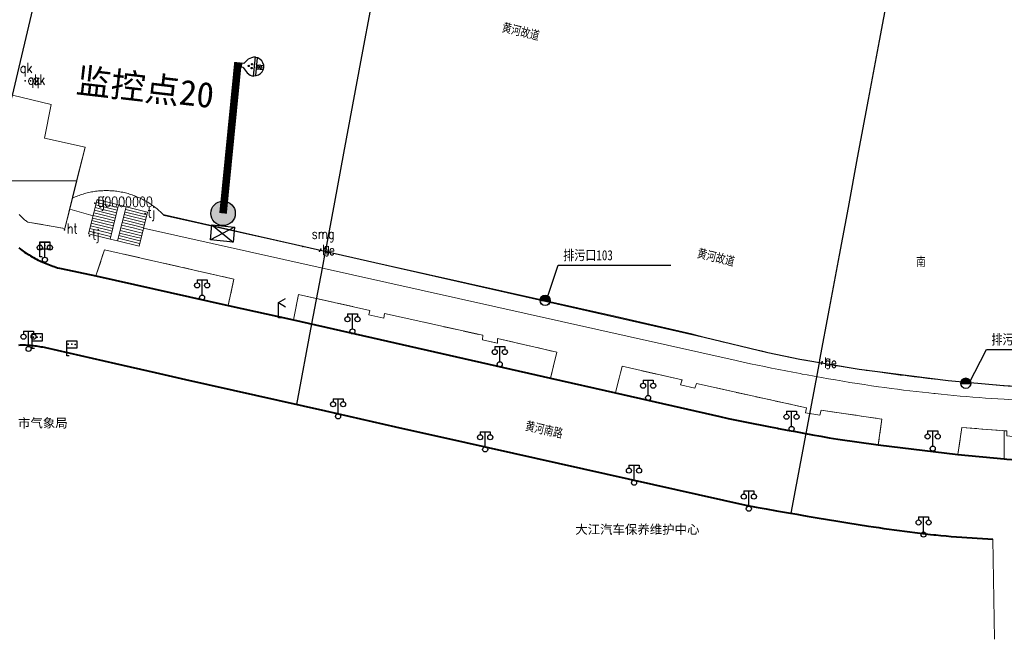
# Model space of a CAD drawing. Extents: x 39527407 to 39530665, y 3786466 to 3790957.
# Tile 64 of 113: x 39527632 to 39527826, y 3790166 to 3790289. Entities that reach past the tile are written whole.
import ezdxf
from ezdxf.enums import TextEntityAlignment as Align

# ---------------------------------------------------------------- set-up
doc = ezdxf.new("R2010")
doc.units = 0
doc.header["$PDSIZE"] = 0.2
doc.linetypes.add('X0', pattern=[4, 3, -1])
doc.layers.get('0').update_dxf_attribs({"linetype": 'CONTINUOUS'})
for name, color, linetype in [('04-安保监控', 4, 'CONTINUOUS'), ('DLSS', 4, 'CONTINUOUS'), ('DMTZ', 3, 'CONTINUOUS'), ('JCDL_JMDD_F', 231, 'CONTINUOUS'), ('JCDL_JTD_F', 100, 'CONTINUOUS'), ('JCDL_SXX_F', 5, 'CONTINUOUS'), ('JCDL_ZBM', 3, 'CONTINUOUS'), ('JMD', 6, 'CONTINUOUS'), ('SXSS', 5, 'CONTINUOUS'), ('zdh', 7, 'CONTINUOUS'), ('排水孔', 4, 'CONTINUOUS'), ('断面线', 2, 'CONTINUOUS'), ('水面监控', 7, 'CONTINUOUS')]:
    doc.layers.add(name, color=color, linetype=linetype)
for name, color, linetype, lineweight in [('JCDL_JMDX', 1, 'CONTINUOUS', 0), ('JCDL_SXX', 5, 'CONTINUOUS', 0), ('JCDL_ZBX_F', 7, 'CONTINUOUS', 0), ('QT_SYT_ZJ', 7, 'CONTINUOUS', 0), ('TEXT1_ZJ', 7, 'CONTINUOUS', 0), ('TEXTL_ZJ', 7, 'CONTINUOUS', 0)]:
    doc.layers.add(name, color=color, linetype=linetype, lineweight=lineweight)
doc.styles.add('HT', font='simhei.ttf')
doc.styles.add('HZ', font='rs', dxfattribs={"width": 0.8, "bigfont": 'hztxt'})
doc.linetypes.add('10422', pattern='A,2,[150,AAA.SHX,S=1,R=0,X=0,Y=1],2,[177,AAA.SHX,S=1,R=0,X=0,Y=0.8],1e-09', length=4)
doc.linetypes.add('X39', pattern='A,2,[150,symbolx.shx,S=1,R=0,X=0,Y=1],2,[151,symbolx.shx,S=1,R=0,X=0,Y=3],1e-11', length=4)
doc.linetypes.add('X65', pattern='A,1,[158,symbolx.shx,S=1,R=0,X=0,Y=0],2,[151,symbolx.shx,S=1,R=0,X=0,Y=3],2,[145,symbolx.shx,S=1,R=0,X=0,Y=0],0,[158,symbolx.shx,S=1,R=0,X=0,Y=0],2,[151,symbolx.shx,S=1,R=0,X=0,Y=3],2,[158,symbolx.shx,S=1,R=0,X=0,Y=0],0.5,-0.5,[146,symbolx.shx,S=1,R=0,X=0,Y=0],-0.5,0.5,[151,symbolx.shx,S=1,R=0,X=0,Y=3],1', length=12)

# ---------------------------------------------------------------- blocks, each defined once
blk = doc.blocks.new('4563000')
at = {"color": 0}
for p, q in [((0, 0), (0, 3)), ((1, 0), (0, 0))]:
    blk.add_line(p, q, dxfattribs=at)
at = {"color": 0, "linetype": 'Continuous', "flags": 128}
for points in [[(0, 3), (1.39, 3.8)], [(0, 3), (1.39, 2.2)]]:
    blk.add_lwpolyline(points, dxfattribs=at)
blk = doc.blocks.new('3521000')
at = {"color": 0}
for p, q in [((-1, 3.5), (1, 3.5)), ((0, 0.5), (0, 3.5))]:
    blk.add_line(p, q, dxfattribs=at)
at = {"color": 0, "linetype": 'Continuous', "flags": 128}
for points in [[(-1, 3.5), (-1, 2.9)], [(1, 3.5), (1, 2.9)]]:
    blk.add_lwpolyline(points, dxfattribs=at)
at = {"color": 0}
for centre in [(-1, 2.4), (1, 2.4), (0, 0)]:
    blk.add_circle(centre, 0.5, dxfattribs=at)
blk = doc.blocks.new('3812000')
at = {"color": 0, "linetype": 'Continuous'}
for p, q in [((0, 3), (2, 3)), ((0, 0), (0, 3)), ((2, 3), (2, 1.5)), ((2, 1.5), (0, 1.5)), ((0.5, 0), (0, 0))]:
    blk.add_line(p, q, dxfattribs=at)
for p in [(0.31, 2.28), (1.01, 2.28), (1.67, 2.27)]:
    blk.add_point(p, dxfattribs=at)
blk = doc.blocks.new('A$C645879D4')
at = {"layer": '04-安保监控'}
h = blk.add_hatch(color=256, dxfattribs=at)
edge = h.paths.add_edge_path()
edge.add_arc((404, 404), 404, 0, 360)
blk.add_circle((404, 404), 404, dxfattribs=at)
blk = doc.blocks.new('A$C2CD672AE')
at = {"layer": '04-安保监控', "color": 6}
for p, q in [((3.16, 8.38), (1.14, 6.57)), ((3.16, 8.38), (3.16, 9.15)), ((3.16, 9.15), (4.84, 9.15)), ((4.84, 8.38), (4.84, 9.15)), ((4.84, 8.38), (6.85, 6.57)), ((0.1, 4.53), (0, 3.79)), ((0.34, 5.24), (0.1, 4.53)), ((1.14, 6.57), (0.34, 5.24)), ((6.85, 6.57), (7.66, 5.24)), ((7.66, 5.24), (7.9, 4.53)), ((7.9, 4.53), (8, 3.79)), ((0, 3.79), (8, 3.79)), ((0.31, 2.95), (7.69, 2.95)), ((3.16, 2.95), (3.16, 0.09)), ((4.84, 2.95), (4.84, 0.09))]:
    blk.add_line(p, q, dxfattribs=at)
for centre, major_axis, start_param, end_param in [((3.26, 4.93), (0.188, 0.188), 6.28318530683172, 12.5663706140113), ((4.02, 6.27), (0.188, 0.188), 3.141593, 9.424778), ((4.85, 4.94), (0.188, 0.188), 3.141593, 9.424778), ((4, 3.79), (2.68, 2.68), 2.356194, 5.497787), ((4, 1.71), (0.595, 0.595), 5.497787, 11.780972), ((4, 1.71), (0.161, 0.161), 5.497787, 11.780972)]:
    blk.add_ellipse(centre, major_axis=major_axis, ratio=1, start_param=start_param, end_param=end_param, dxfattribs=at)
for points in [[(3.03, 5.07), (3.49, 5.07), (2.99, 4.93), (3.52, 4.93)], [(3.03, 4.8), (3.49, 4.8), (2.99, 4.93), (3.52, 4.93)], [(3.12, 5.16), (3.39, 5.16), (3.03, 5.07), (3.49, 5.07)], [(3.12, 4.7), (3.39, 4.7), (3.03, 4.8), (3.49, 4.8)], [(3.26, 5.2), (3.26, 5.2), (3.12, 5.16), (3.39, 5.16)], [(3.26, 4.67), (3.26, 4.67), (3.12, 4.7), (3.39, 4.7)], [(3.79, 6.4), (4.25, 6.4), (3.76, 6.27), (4.29, 6.27)], [(3.79, 6.13), (4.25, 6.14), (3.76, 6.27), (4.29, 6.27)], [(3.89, 6.5), (4.16, 6.5), (3.79, 6.4), (4.25, 6.4)], [(3.89, 6.04), (4.16, 6.04), (3.79, 6.13), (4.25, 6.14)], [(4.02, 6.53), (4.02, 6.53), (3.89, 6.5), (4.16, 6.5)], [(4.02, 6), (4.02, 6), (3.89, 6.04), (4.16, 6.04)], [(4.62, 5.07), (5.08, 5.07), (4.59, 4.94), (5.12, 4.94)], [(4.62, 4.8), (5.09, 4.81), (4.59, 4.94), (5.12, 4.94)], [(4.72, 5.17), (4.99, 5.17), (4.62, 5.07), (5.08, 5.07)], [(4.72, 4.71), (4.99, 4.71), (4.62, 4.8), (5.09, 4.81)], [(4.85, 5.2), (4.85, 5.2), (4.72, 5.17), (4.99, 5.17)], [(4.86, 4.67), (4.86, 4.67), (4.72, 4.71), (4.99, 4.71)]]:
    blk.add_solid(points, dxfattribs=at)
blk = doc.blocks.new('A$C30C14BCC')
at = {"layer": '04-安保监控', "color": 2}
for p, q in [((0, 600), (400, 0)), ((0, 0), (400, 600))]:
    blk.add_line(p, q, dxfattribs=at)
at = {"layer": '04-安保监控', "color": 2, "ltscale": 12}
blk.add_lwpolyline([(0, 600), (400, 600), (400, 0), (0, 0)], close=True, dxfattribs=at)

msp = doc.modelspace()

# ---------------------------------------------------------------- hatches: boundary and pattern name
at = {"layer": '排水孔', "linetype": 'Continuous'}
h = msp.add_hatch(color=256, dxfattribs=at)
edge = h.paths.add_edge_path()
edge.add_arc((39527735.46694, 3790233.34001), 1, 0, 180)
edge.add_line((39527734.46694, 3790233.34001), (39527735.46694, 3790233.34001))
edge.add_line((39527735.46694, 3790233.34001), (39527736.46694, 3790233.34001))
h = msp.add_hatch(color=256, dxfattribs=at)
edge = h.paths.add_edge_path()
edge.add_arc((39527818.61368, 3790216.97121), 1, 0, 180)
edge.add_line((39527817.61368, 3790216.97121), (39527818.61368, 3790216.97121))
edge.add_line((39527818.61368, 3790216.97121), (39527819.61368, 3790216.97121))

# ---------------------------------------------------------------- linework, layer by layer
at = {"elevation": -2.04, "flags": 128}
for points in [[(39527736.46694, 3790233.34001, 1), (39527734.46694, 3790233.34001), (39527735.46694, 3790233.34001)], [(39527736.49136, 3790233.35793, 1), (39527734.49136, 3790233.35793), (39527735.49136, 3790233.35793)], [(39527819.61368, 3790216.97121, 1), (39527817.61368, 3790216.97121), (39527818.61368, 3790216.97121)]]:
    msp.add_lwpolyline(points, format="xyb", close=True, dxfattribs=at)
at = {"layer": 'DLSS', "linetype": 'Continuous'}
msp.add_line((39527642.19596, 3790325.80678, -38.58), (39527630.13696, 3790273.83178, -38.58), dxfattribs=at)
at = {"layer": 'DLSS', "linetype": 'Continuous', "lineweight": 40}
for p, q in [((39527631.44677, 3790224.54659, -38.58), (39527631.75996, 3790224.5545, -38.58)), ((39527631.75996, 3790224.5545, -38.58), (39527632.07323, 3790224.55756, -38.58)), ((39527632.07323, 3790224.55756, -38.58), (39527632.38651, 3790224.55576, -38.58)), ((39527632.38651, 3790224.55576, -38.58), (39527632.69973, 3790224.54912, -38.58)), ((39527632.69973, 3790224.54912, -38.58), (39527633.01281, 3790224.53764, -38.58)), ((39527633.01281, 3790224.53764, -38.58), (39527633.32567, 3790224.5213, -38.58)), ((39527633.32567, 3790224.5213, -38.58), (39527633.63824, 3790224.50013, -38.58)), ((39527633.63824, 3790224.50013, -38.58), (39527633.95044, 3790224.47412, -38.58)), ((39527633.95044, 3790224.47412, -38.58), (39527634.26221, 3790224.44328, -38.58)), ((39527634.26221, 3790224.44328, -38.58), (39527634.57346, 3790224.40761, -38.58)), ((39527634.57346, 3790224.40761, -38.58), (39527634.88412, 3790224.36714, -38.58)), ((39527634.88412, 3790224.36714, -38.58), (39527635.19412, 3790224.32186, -38.58)), ((39527635.19412, 3790224.32186, -38.58), (39527635.50338, 3790224.27178, -38.58)), ((39527635.50338, 3790224.27178, -38.58), (39527635.81183, 3790224.21693, -38.58)), ((39527635.81183, 3790224.21693, -38.58), (39527636.11939, 3790224.1573, -38.58)), ((39527636.11939, 3790224.1573, -38.58), (39527636.42599, 3790224.09292, -38.58)), ((39527636.42599, 3790224.09292, -38.58), (39527636.73147, 3790224.02341, -38.58)), ((39527636.73147, 3790224.02341, -38.58), (39527650.5668, 3790220.88787, -38.58)), ((39527650.5668, 3790220.88787, -38.58), (39527658.40146, 3790219.11541, -38.58)), ((39527658.40146, 3790219.11541, -38.58), (39527664.4034, 3790217.75796, -38.58)), ((39527664.4034, 3790217.75796, -38.58), (39527678.24118, 3790214.63325, -38.58)), ((39527678.24118, 3790214.63325, -38.58), (39527692.08013, 3790211.51374, -38.58)), ((39527692.08013, 3790211.51374, -38.58), (39527705.92025, 3790208.39944, -38.58)), ((39527705.92025, 3790208.39944, -38.58), (39527719.76154, 3790205.29034, -38.58)), ((39527719.76154, 3790205.29034, -38.58), (39527733.60401, 3790202.18644, -38.58)), ((39527733.60401, 3790202.18644, -38.58), (39527747.44763, 3790199.08775, -38.58)), ((39527747.44763, 3790199.08775, -38.58), (39527761.29242, 3790195.99426, -38.58)), ((39527761.29242, 3790195.99426, -38.58), (39527775.13847, 3790192.90641, -38.58)), ((39527775.13847, 3790192.90641, -38.58), (39527777.15462, 3790192.5365, -38.58)), ((39527777.15462, 3790192.5365, -38.58), (39527779.17169, 3790192.17161, -38.58)), ((39527779.17169, 3790192.17161, -38.58), (39527781.18958, 3790191.81135, -38.58)), ((39527781.18958, 3790191.81135, -38.58), (39527783.20831, 3790191.45574, -38.58)), ((39527783.20831, 3790191.45574, -38.58), (39527785.22784, 3790191.10476, -38.58)), ((39527785.22784, 3790191.10476, -38.58), (39527786.22046, 3790190.93441, -38.58)), ((39527786.22046, 3790190.93441, -38.58), (39527787.24817, 3790190.75843, -38.58)), ((39527787.24817, 3790190.75843, -38.58), (39527789.26929, 3790190.41674, -38.58)), ((39527789.26929, 3790190.41674, -38.58), (39527791.2912, 3790190.0797, -38.58)), ((39527791.2912, 3790190.0797, -38.58), (39527793.31387, 3790189.74731, -38.58)), ((39527793.31387, 3790189.74731, -38.58), (39527795.3373, 3790189.41956, -38.58)), ((39527795.3373, 3790189.41956, -38.58), (39527797.36148, 3790189.09647, -38.58)), ((39527797.36148, 3790189.09647, -38.58), (39527799.38646, 3790188.77842, -38.58)), ((39527799.38646, 3790188.77842, -38.58), (39527800.40462, 3790188.61423, -38.58)), ((39527800.40462, 3790188.61423, -38.58), (39527801.42361, 3790188.45524, -38.58)), ((39527801.42361, 3790188.45524, -38.58), (39527802.44333, 3790188.30103, -38.58)), ((39527802.44333, 3790188.30103, -38.58), (39527803.46377, 3790188.15161, -38.58)), ((39527803.46377, 3790188.15161, -38.58), (39527804.48489, 3790188.00699, -38.58)), ((39527804.48489, 3790188.00699, -38.58), (39527805.50668, 3790187.86717, -38.58)), ((39527805.50668, 3790187.86717, -38.58), (39527806.52912, 3790187.73215, -38.58)), ((39527806.52912, 3790187.73215, -38.58), (39527807.55218, 3790187.60193, -38.58)), ((39527807.55218, 3790187.60193, -38.58), (39527808.57585, 3790187.47653, -38.58)), ((39527808.57585, 3790187.47653, -38.58), (39527809.60009, 3790187.35593, -38.58)), ((39527809.60009, 3790187.35593, -38.58), (39527810.62488, 3790187.24015, -38.58)), ((39527810.62488, 3790187.24015, -38.58), (39527811.65021, 3790187.12918, -38.58)), ((39527811.65021, 3790187.12918, -38.58), (39527812.31346, 3790187.0604, -38.58)), ((39527812.31346, 3790187.0604, -38.58), (39527812.67605, 3790187.02303, -38.58)), ((39527812.67605, 3790187.02303, -38.58), (39527813.70238, 3790186.9217, -38.58)), ((39527813.70238, 3790186.9217, -38.58), (39527814.72917, 3790186.8252, -38.58)), ((39527814.72917, 3790186.8252, -38.58), (39527815.7564, 3790186.73352, -38.58)), ((39527815.7564, 3790186.73352, -38.58), (39527816.78405, 3790186.64667, -38.58)), ((39527816.78405, 3790186.64667, -38.58), (39527817.8121, 3790186.56464, -38.58)), ((39527817.8121, 3790186.56464, -38.58), (39527818.84052, 3790186.48745, -38.58)), ((39527818.84052, 3790186.48745, -38.58), (39527819.8693, 3790186.41509, -38.58)), ((39527819.8693, 3790186.41509, -38.58), (39527820.8984, 3790186.34756, -38.58)), ((39527820.8984, 3790186.34756, -38.58), (39527821.92781, 3790186.28487, -38.58)), ((39527821.92781, 3790186.28487, -38.58), (39527822.9575, 3790186.22702, -38.58)), ((39527822.9575, 3790186.22702, -38.58), (39527823.98747, 3790186.1744, -38.58))]:
    msp.add_line(p, q, dxfattribs=at)
at = {"layer": 'DLSS', "linetype": 'Continuous', "lineweight": 40, "elevation": -38.58}
for points in [[(39527631.45535, 3790243.72741), (39527631.73039, 3790243.51836), (39527632.00851, 3790243.31343), (39527632.28965, 3790243.11267), (39527632.57375, 3790242.91611), (39527632.86074, 3790242.72381), (39527633.15057, 3790242.5358), (39527633.21646, 3790242.49441), (39527633.44316, 3790242.35213), (39527633.73846, 3790242.17284), (39527634.0364, 3790241.99797), (39527634.3369, 3790241.82755), (39527634.63991, 3790241.66163), (39527634.94536, 3790241.50023), (39527635.25318, 3790241.34341), (39527635.5633, 3790241.19119), (39527635.87565, 3790241.0436), (39527636.19017, 3790240.90068), (39527636.50678, 3790240.76246), (39527636.82541, 3790240.62897), (39527637.14599, 3790240.50024), (39527637.46846, 3790240.3763), (39527637.79274, 3790240.25718), (39527638.11876, 3790240.1429), (39527638.44644, 3790240.03349), (39527638.77571, 3790239.92897), (39527639.10651, 3790239.82936), (39527639.43875, 3790239.73469), (39527639.77247, 3790239.6454), (39527646.67246, 3790238.2304), (39527672.82447, 3790232.32541), (39527685.73746, 3790229.52641), (39527736.50847, 3790217.99341), (39527749.38446, 3790215.1294), (39527769.97146, 3790210.40442), (39527771.63257, 3790210.05515), (39527773.29469, 3790209.71073), (39527774.95772, 3790209.37078), (39527776.62167, 3790209.03529), (39527778.28651, 3790208.70429), (39527779.95223, 3790208.37776), (39527781.37247, 3790208.10342), (39527781.61883, 3790208.05572), (39527783.28628, 3790207.73815), (39527784.95459, 3790207.42507), (39527786.62373, 3790207.11648), (39527788.29369, 3790206.81238), (39527789.96447, 3790206.51277), (39527791.63605, 3790206.21765), (39527793.30847, 3790205.9274), (39527801.31346, 3790204.82142), (39527817.07147, 3790202.93441), (39527826.23647, 3790202.0584)], [(39527826.23647, 3790202.0584), (39527826.75947, 3790202.00841), (39527866.86646, 3790199.2024), (39527878.43146, 3790198.2564), (39527938.00847, 3790195.06641), (39527949.40647, 3790194.25741), (39528001.39246, 3790191.13541), (39528013.43647, 3790190.30441), (39528064.68647, 3790187.19141), (39528076.23647, 3790186.44819)]]:
    msp.add_lwpolyline(points, dxfattribs=at)
at = {"layer": 'DLSS', "linetype": 'Continuous', "lineweight": 20, "elevation": -38.58}
msp.add_lwpolyline([(39527824.30547, 3790166.39541), (39527823.98747, 3790186.1744)], dxfattribs=at)
at = {"layer": 'DMTZ', "linetype": '10422', "flags": 128}
msp.add_lwpolyline([(39527659.99039, 3790250.31119), (39527766.93312, 3790226.06945), (39527779.49788, 3790223.08941), (39527785.82069, 3790221.78013), (39527797.5626, 3790219.74268), (39527815.17119, 3790217.51548), (39527826.05159, 3790216.55164), (39527898.18547, 3790211.53441)], dxfattribs=at)
at = {"layer": 'JCDL_JMDX', "color": 6, "linetype": 'Continuous', "lineweight": 0, "elevation": -38.58}
for points in [[(39527651.14299, 3790252.22543), (39527649.48293, 3790245.48659), (39527645.23346, 3790246.53342), (39527646.89353, 3790253.27224), (39527651.14299, 3790252.22543)], [(39527646.89353, 3790253.27224), (39527645.23346, 3790246.53342)], [(39527647.09272, 3790252.67335), (39527646.76584, 3790252.75387)], [(39527651.01529, 3790251.70705), (39527647.09272, 3790252.67335)], [(39527647.88946, 3790250.27776), (39527646.25504, 3790250.68039)], [(39527647.69027, 3790250.87666), (39527646.38274, 3790251.19876)], [(39527647.49109, 3790251.47555), (39527646.51044, 3790251.71713)], [(39527647.2919, 3790252.07445), (39527646.63814, 3790252.2355)], [(39527650.88759, 3790251.18868), (39527647.2919, 3790252.07445)], [(39527650.7599, 3790250.67031), (39527647.49109, 3790251.47555)], [(39527650.6322, 3790250.15194), (39527647.69027, 3790250.87666)], [(39527651.14299, 3790252.22543), (39527649.48293, 3790245.48659), (39527650.95559, 3790245.1238), (39527652.61567, 3790251.86263), (39527651.14299, 3790252.22543)], [(39527651.14299, 3790252.22543), (39527649.48293, 3790245.48659)], [(39527656.87551, 3790250.81325), (39527655.21545, 3790244.07441), (39527650.95559, 3790245.1238), (39527652.61567, 3790251.86263), (39527656.87551, 3790250.81325)], [(39527652.61567, 3790251.86263), (39527650.95559, 3790245.1238)], [(39527653.01563, 3790250.66444), (39527652.36027, 3790250.82589)], [(39527652.81565, 3790251.26353), (39527652.48797, 3790251.34426)], [(39527656.74782, 3790250.29488), (39527652.81565, 3790251.26353)], [(39527656.62012, 3790249.77651), (39527653.01563, 3790250.66444)], [(39527656.87551, 3790250.81325), (39527655.21545, 3790244.07441)], [(39527648.48701, 3790248.48107), (39527645.87195, 3790249.12527)], [(39527648.28782, 3790249.07997), (39527645.99965, 3790249.64364)], [(39527648.08864, 3790249.67886), (39527646.12735, 3790250.16201)], [(39527650.50451, 3790249.63357), (39527647.88946, 3790250.27776)], [(39527650.37681, 3790249.11519), (39527648.08864, 3790249.67886)], [(39527650.24911, 3790248.59682), (39527648.28782, 3790249.07997)], [(39527653.81557, 3790248.26807), (39527651.84948, 3790248.7524)], [(39527653.61559, 3790248.86716), (39527651.97718, 3790249.27077)], [(39527653.4156, 3790249.46625), (39527652.10488, 3790249.78914)], [(39527653.21562, 3790250.06535), (39527652.23257, 3790250.30752)], [(39527656.49242, 3790249.25813), (39527653.21562, 3790250.06535)], [(39527656.36473, 3790248.73976), (39527653.4156, 3790249.46625)], [(39527656.23703, 3790248.22139), (39527653.61559, 3790248.86716)], [(39527649.28374, 3790246.08548), (39527645.36116, 3790247.05179)], [(39527649.08456, 3790246.68438), (39527645.48886, 3790247.57016)], [(39527648.88538, 3790247.28328), (39527645.61655, 3790248.08853)], [(39527648.68619, 3790247.88217), (39527645.74425, 3790248.6069)], [(39527650.12141, 3790248.07845), (39527648.48701, 3790248.48107)], [(39527649.99372, 3790247.56008), (39527648.68619, 3790247.88217)], [(39527649.86602, 3790247.0417), (39527648.88538, 3790247.28328)], [(39527654.41552, 3790246.47079), (39527651.46638, 3790247.19729)], [(39527654.21554, 3790247.06988), (39527651.59408, 3790247.71566)], [(39527654.01555, 3790247.66897), (39527651.72178, 3790248.23403)], [(39527656.10933, 3790247.70302), (39527653.81557, 3790248.26807)], [(39527655.98164, 3790247.18464), (39527654.01555, 3790247.66897)], [(39527655.85394, 3790246.66627), (39527654.21554, 3790247.06988)], [(39527649.48293, 3790245.48659), (39527645.23346, 3790246.53342)], [(39527649.73832, 3790246.52333), (39527649.08456, 3790246.68438)], [(39527649.61063, 3790246.00496), (39527649.28374, 3790246.08548)], [(39527655.21545, 3790244.07441), (39527650.95559, 3790245.1238)], [(39527655.01547, 3790244.6735), (39527651.08329, 3790245.64217)], [(39527654.81549, 3790245.2726), (39527651.21099, 3790246.16055)], [(39527654.6155, 3790245.87169), (39527651.33869, 3790246.67892)], [(39527655.72624, 3790246.1479), (39527654.41552, 3790246.47079)], [(39527655.59855, 3790245.62953), (39527654.6155, 3790245.87169)], [(39527655.47085, 3790245.11115), (39527654.81549, 3790245.2726)], [(39527655.34315, 3790244.59278), (39527655.01547, 3790244.6735)]]:
    msp.add_lwpolyline(points, dxfattribs=at)
at = {"layer": 'JCDL_SXX', "linetype": 'Continuous', "lineweight": 0, "elevation": -38.58}
for points in [[(39527641.48447, 3790251.36541), (39527646.10037, 3790250.0525)], [(39527656.08487, 3790247.60371), (39527773.23747, 3790221.46141), (39527774.63545, 3790221.15639), (39527776.03456, 3790220.85659), (39527777.43469, 3790220.56161), (39527778.83583, 3790220.27144), (39527780.23796, 3790219.9861), (39527781.64106, 3790219.70559), (39527783.04512, 3790219.4299), (39527784.45012, 3790219.15905), (39527785.85604, 3790218.89304), (39527786.30046, 3790218.81041), (39527787.26287, 3790218.63187), (39527788.67059, 3790218.37554), (39527790.07919, 3790218.12406), (39527791.48864, 3790217.87742), (39527792.89893, 3790217.63564), (39527794.31005, 3790217.39872), (39527795.72197, 3790217.16665), (39527797.13468, 3790216.93944), (39527798.54817, 3790216.71709), (39527799.96241, 3790216.49961), (39527801.37746, 3790216.28741), (39527802.61503, 3790216.11855), (39527803.85329, 3790215.9548), (39527805.09216, 3790215.79574), (39527806.33162, 3790215.6414), (39527807.57167, 3790215.49177), (39527808.81227, 3790215.34685), (39527810.05342, 3790215.20665), (39527811.29508, 3790215.07117), (39527812.29047, 3790214.96641), (39527812.53726, 3790214.94041), (39527813.77992, 3790214.81437), (39527815.02305, 3790214.69305), (39527816.26664, 3790214.57646), (39527817.51066, 3790214.46459), (39527818.75509, 3790214.35745), (39527819.99993, 3790214.25505), (39527821.24514, 3790214.15737), (39527822.49072, 3790214.06443), (39527823.73664, 3790213.97622), (39527824.98288, 3790213.89275), (39527826.22946, 3790213.81441), (39527826.23647, 3790213.81391)], [(39527826.23647, 3790213.81391), (39527901.97146, 3790208.4244)]]:
    msp.add_lwpolyline(points, dxfattribs=at)
at = {"layer": 'JCDL_SXX', "linetype": 'X65', "lineweight": 0, "elevation": -38.58}
msp.add_lwpolyline([(39527826.23647, 3790216.53831), (39527827.41347, 3790216.45341)], dxfattribs=at)
at = {"layer": 'JCDL_SXX_F', "linetype": 'X39', "lineweight": 0, "elevation": -38.58}
for points in [[(39527630.16147, 3790273.93741), (39527637.79447, 3790272.09341), (39527636.48746, 3790265.4174), (39527644.51746, 3790263.63141), (39527642.87857, 3790257.00341)], [(39527642.87857, 3790257.00341), (39527641.48447, 3790251.36541), (39527640.49646, 3790247.5684)]]:
    msp.add_lwpolyline(points, dxfattribs=at)
at = {"layer": 'JCDL_SXX_F', "linetype": 'Continuous', "lineweight": 0, "elevation": -38.58}
for points in [[(39527641.48447, 3790251.36541), (39527646.10037, 3790250.0525)], [(39527656.08487, 3790247.60371), (39527773.23747, 3790221.46141), (39527774.63545, 3790221.15639), (39527776.03456, 3790220.85659), (39527777.43469, 3790220.56161), (39527778.83583, 3790220.27144), (39527780.23796, 3790219.9861), (39527781.64106, 3790219.70559), (39527783.04512, 3790219.4299), (39527784.45012, 3790219.15905), (39527785.85604, 3790218.89304), (39527786.30046, 3790218.81041), (39527787.26287, 3790218.63187), (39527788.67059, 3790218.37554), (39527790.07919, 3790218.12406), (39527791.48864, 3790217.87742), (39527792.89893, 3790217.63564), (39527794.31005, 3790217.39872), (39527795.72197, 3790217.16665), (39527797.13468, 3790216.93944), (39527798.54817, 3790216.71709), (39527799.96242, 3790216.49961), (39527801.37746, 3790216.28741), (39527802.61503, 3790216.11855), (39527803.85329, 3790215.9548), (39527805.09216, 3790215.79574), (39527806.33162, 3790215.6414), (39527807.57167, 3790215.49177), (39527808.81227, 3790215.34685), (39527810.05342, 3790215.20665), (39527811.29508, 3790215.07117), (39527812.29047, 3790214.96641), (39527812.53726, 3790214.94041), (39527813.77992, 3790214.81437), (39527815.02305, 3790214.69305), (39527816.26664, 3790214.57646), (39527817.51066, 3790214.46459), (39527818.75509, 3790214.35745), (39527819.99993, 3790214.25505), (39527821.24514, 3790214.15737), (39527822.49072, 3790214.06443), (39527823.73664, 3790213.97622), (39527824.98288, 3790213.89275), (39527826.22946, 3790213.81441), (39527826.23647, 3790213.81391)], [(39527826.23647, 3790213.81391), (39527901.97146, 3790208.42441)]]:
    msp.add_lwpolyline(points, dxfattribs=at)
at = {"layer": 'JCDL_ZBM', "linetype": 'Continuous', "lineweight": 0, "elevation": -38.58}
for points in [[(39527642.8583, 3790257.00341), (39527628.84642, 3790257.00341), (39527628.81355, 3790257.12081), (39527628.68232, 3790257.60752), (39527628.55581, 3790258.09547), (39527628.43402, 3790258.58462), (39527628.31696, 3790259.07492), (39527628.20466, 3790259.56634), (39527628.0971, 3790260.05881), (39527627.99432, 3790260.55231), (39527627.89631, 3790261.04677), (39527627.80309, 3790261.54216), (39527627.71467, 3790262.03843), (39527627.63104, 3790262.53553), (39527627.55223, 3790263.03341), (39527627.47824, 3790263.53204), (39527627.40947, 3790264.03141), (39527630.16147, 3790273.93741), (39527637.79447, 3790272.09341), (39527636.48746, 3790265.4174), (39527644.51746, 3790263.63141), (39527642.8583, 3790257.00341)], [(39527628.84642, 3790257.00341), (39527642.8583, 3790257.00341)], [(39527642.8583, 3790257.00341), (39527640.49646, 3790247.56841), (39527633.18347, 3790248.84841), (39527633.02469, 3790248.95206), (39527632.86902, 3790249.06034), (39527632.71636, 3790249.17283), (39527632.56682, 3790249.28943), (39527632.42051, 3790249.41005), (39527632.27754, 3790249.53461), (39527632.13801, 3790249.66302), (39527632.00203, 3790249.79518), (39527631.86969, 3790249.931), (39527631.7411, 3790250.07036), (39527631.61635, 3790250.21317), (39527631.49554, 3790250.35932)], [(39527672.82447, 3790232.32541), (39527646.67246, 3790238.2304), (39527648.35846, 3790243.35641), (39527673.92846, 3790237.58041), (39527672.82447, 3790232.32541)], [(39527736.50847, 3790217.99341), (39527685.73746, 3790229.52641), (39527686.70547, 3790234.55841), (39527700.82348, 3790231.37867), (39527700.63247, 3790230.47841), (39527703.60647, 3790229.84742), (39527703.71847, 3790230.76441), (39527723.13547, 3790226.46341), (39527723.07246, 3790225.5404), (39527726.03346, 3790224.90241), (39527726.08346, 3790225.84441), (39527737.80746, 3790223.12641), (39527736.50847, 3790217.99341)], [(39527749.38446, 3790215.1294), (39527750.67547, 3790220.34941), (39527762.56057, 3790217.63617), (39527762.21246, 3790216.70941), (39527765.04046, 3790216.00141), (39527765.41147, 3790216.91842), (39527787.16147, 3790212.12041), (39527786.91746, 3790211.11941), (39527789.80047, 3790210.67441), (39527790.04446, 3790211.67542), (39527802.05746, 3790209.9124), (39527801.31346, 3790204.82142), (39527793.30847, 3790205.9274), (39527781.37247, 3790208.10342), (39527769.97146, 3790210.40442), (39527749.38446, 3790215.1294)], [(39527826.23647, 3790207.60718), (39527826.23647, 3790202.05467), (39527823.79746, 3790202.27041), (39527817.07147, 3790202.93441), (39527817.81846, 3790208.2454), (39527826.23647, 3790207.60718)], [(39527826.71647, 3790206.57141), (39527829.59847, 3790206.26541), (39527829.60346, 3790207.26442), (39527854.57346, 3790205.5294), (39527854.5105, 3790204.68175), (39527857.44652, 3790204.46374), (39527857.50947, 3790205.31141), (39527867.08146, 3790204.89541), (39527866.86646, 3790199.2024), (39527826.75947, 3790202.00841), (39527826.23647, 3790202.05467), (39527826.23647, 3790207.60718), (39527826.72146, 3790207.5704), (39527826.71647, 3790206.57141)]]:
    msp.add_lwpolyline(points, dxfattribs=at)
at = {"layer": 'JCDL_ZBX_F', "color": 114, "linetype": 'X0', "lineweight": 0, "true_color": 0x009944, "elevation": -38.58}
for points in [[(39527631.49554, 3790250.35932), (39527631.61635, 3790250.21317), (39527631.7411, 3790250.07036), (39527631.86969, 3790249.931), (39527632.00203, 3790249.79518), (39527632.13801, 3790249.66302), (39527632.27754, 3790249.53461), (39527632.42051, 3790249.41005), (39527632.56682, 3790249.28943), (39527632.71636, 3790249.17283), (39527632.86902, 3790249.06034), (39527633.02469, 3790248.95206), (39527633.18347, 3790248.84841), (39527640.49646, 3790247.56841)], [(39527646.67246, 3790238.2304), (39527648.35846, 3790243.35641), (39527673.92846, 3790237.58041), (39527672.82447, 3790232.32541)], [(39527685.73746, 3790229.52641), (39527686.70547, 3790234.55841), (39527700.82348, 3790231.37867), (39527700.63247, 3790230.47841), (39527703.60647, 3790229.84742), (39527703.71847, 3790230.76441), (39527723.13547, 3790226.46341), (39527723.07246, 3790225.5404), (39527726.03346, 3790224.90241), (39527726.08346, 3790225.84441), (39527737.80746, 3790223.12641), (39527736.50847, 3790217.99341)], [(39527749.38446, 3790215.1294), (39527750.67547, 3790220.34941), (39527762.56057, 3790217.63617), (39527762.21246, 3790216.70941), (39527765.04046, 3790216.00141), (39527765.41147, 3790216.91842), (39527787.16147, 3790212.12041), (39527786.91746, 3790211.11941), (39527789.80047, 3790210.67441), (39527790.04446, 3790211.67542), (39527802.05746, 3790209.9124), (39527801.31346, 3790204.82142)], [(39527817.07147, 3790202.93441), (39527817.81846, 3790208.2454), (39527826.23647, 3790207.60718)], [(39527826.23647, 3790207.60718), (39527826.72146, 3790207.5704), (39527826.71647, 3790206.57141), (39527829.59847, 3790206.26541), (39527829.60346, 3790207.26442), (39527854.57345, 3790205.5294), (39527854.5105, 3790204.68175), (39527857.44652, 3790204.46374), (39527857.50947, 3790205.31141), (39527867.08146, 3790204.89541), (39527866.86646, 3790199.2024)]]:
    msp.add_lwpolyline(points, dxfattribs=at)
at = {"layer": 'JMD', "linetype": 'Continuous'}
for p, q in [((39527735.8084, 3790233.58609, -38.58), (39527738.04531, 3790240.29282, -38.58)), ((39527738.04531, 3790240.29282, -38.58), (39527760.34531, 3790240.29282, -38.58)), ((39527819.20657, 3790216.88377, -38.58), (39527822.69135, 3790223.63601, -38.58)), ((39527822.69135, 3790223.63601, -38.58), (39527844.99135, 3790223.63601, -38.58))]:
    msp.add_line(p, q, dxfattribs=at)
at = {"layer": 'SXSS', "linetype": '10422', "lineweight": 0, "elevation": -38.58}
msp.add_lwpolyline([(39527642.03118, 3790253.5764), (39527642.28764, 3790253.6939), (39527642.54634, 3790253.8064), (39527642.80701, 3790253.91426), (39527643.06956, 3790254.01744), (39527643.33392, 3790254.11591), (39527643.59999, 3790254.20964), (39527643.8677, 3790254.2986), (39527644.13696, 3790254.38276), (39527644.40768, 3790254.46208), (39527644.67977, 3790254.53656), (39527644.95315, 3790254.60615), (39527645.22773, 3790254.67085), (39527645.50343, 3790254.73063), (39527645.78015, 3790254.78547), (39527646.0578, 3790254.83535), (39527646.33631, 3790254.88026), (39527646.61557, 3790254.92018), (39527646.8955, 3790254.95511), (39527647.17601, 3790254.98502), (39527647.45701, 3790255.00991), (39527647.73841, 3790255.02978), (39527648.02012, 3790255.0446), (39527648.30206, 3790255.05439), (39527648.58412, 3790255.05914), (39527648.86622, 3790255.05884), (39527649.14827, 3790255.0535), (39527649.43018, 3790255.04312), (39527649.71186, 3790255.0277), (39527649.99322, 3790255.00724), (39527650.27416, 3790254.98175), (39527650.55461, 3790254.95125), (39527650.83447, 3790254.91574), (39527651.11365, 3790254.87523), (39527651.39205, 3790254.82973), (39527651.6696, 3790254.77926), (39527651.94621, 3790254.72384), (39527651.96046, 3790254.72041), (39527652.22178, 3790254.66348), (39527652.49622, 3790254.5982), (39527652.76945, 3790254.52803), (39527653.04139, 3790254.45298), (39527653.31194, 3790254.37308), (39527653.58102, 3790254.28836), (39527653.84854, 3790254.19884), (39527654.11442, 3790254.10455), (39527654.37857, 3790254.00552), (39527654.6409, 3790253.90179), (39527654.90134, 3790253.79338), (39527655.1598, 3790253.68033), (39527655.41619, 3790253.56268), (39527655.67045, 3790253.44046), (39527655.92247, 3790253.31371), (39527656.17219, 3790253.18248), (39527656.41952, 3790253.04681), (39527656.66439, 3790252.90673), (39527656.90671, 3790252.7623), (39527657.14642, 3790252.61356), (39527657.38342, 3790252.46056), (39527657.61765, 3790252.30334), (39527657.84903, 3790252.14196), (39527658.07749, 3790251.97647), (39527658.30296, 3790251.80692), (39527658.52536, 3790251.63337), (39527658.74461, 3790251.45586), (39527658.96066, 3790251.27447), (39527659.17343, 3790251.08924), (39527659.38286, 3790250.90024), (39527659.58887, 3790250.70752), (39527659.7914, 3790250.51115), (39527659.99039, 3790250.31119), (39527660.18547, 3790250.10741), (39527749.30547, 3790230.24041), (39527764.43447, 3790226.72341), (39527765.68312, 3790226.39384), (39527766.93312, 3790226.06945), (39527768.18436, 3790225.74985), (39527769.4368, 3790225.43503), (39527770.69045, 3790225.12501), (39527771.94527, 3790224.81978), (39527773.20125, 3790224.51936), (39527774.45837, 3790224.22374), (39527775.71661, 3790223.93293), (39527776.97595, 3790223.64693), (39527778.23638, 3790223.36576), (39527778.75747, 3790223.25141), (39527779.49787, 3790223.08941), (39527780.76042, 3790222.81788), (39527782.02399, 3790222.55119), (39527783.28857, 3790222.28933), (39527784.55414, 3790222.03231), (39527785.82069, 3790221.78013), (39527787.0882, 3790221.5328), (39527788.35664, 3790221.29031), (39527789.626, 3790221.05269), (39527790.89625, 3790220.81991), (39527792.16746, 3790220.59241), (39527793.51505, 3790220.37246), (39527794.86348, 3790220.15772), (39527796.21267, 3790219.94779), (39527797.5626, 3790219.74268), (39527798.91325, 3790219.54238), (39527800.2646, 3790219.34691), (39527801.61665, 3790219.15626), (39527802.96936, 3790218.97043), (39527804.32274, 3790218.78943), (39527805.67674, 3790218.61326), (39527806.62346, 3790218.49341), (39527807.03137, 3790218.44192), (39527808.3866, 3790218.27542), (39527809.74242, 3790218.11375), (39527811.0988, 3790217.95692), (39527812.45574, 3790217.80493), (39527813.81321, 3790217.65778), (39527815.17119, 3790217.51548), (39527816.52968, 3790217.37802), (39527817.88864, 3790217.24541), (39527819.24807, 3790217.11765), (39527820.60795, 3790216.99474), (39527821.96826, 3790216.87668), (39527823.32898, 3790216.76348), (39527824.69009, 3790216.65513), (39527826.05159, 3790216.55164), (39527826.23647, 3790216.53831)], dxfattribs=at)
at = {"layer": 'zdh', "color": 1}
for p in [(39527632.66547, 3790276.75341, -2.675), (39527633.70447, 3790276.72941, -2.819)]:
    msp.add_point(p, dxfattribs=at)
at = {"layer": 'zdh'}
for p in [(39527646.43347, 3790252.56041, -2.042), (39527646.44647, 3790252.57941, -2.039), (39527656.37647, 3790250.52341, -2.068), (39527640.43547, 3790247.31641, 0.992), (39527645.39847, 3790246.12141, 0.896), (39527687.55847, 3790244.03041, -2.825), (39527690.87647, 3790243.06241, -2.063), (39527691.11347, 3790243.49541, -3.038), (39527790.12447, 3790220.80441, -2.018), (39527790.19847, 3790221.23341, -3.027)]:
    msp.add_point(p, dxfattribs=at)
at = {"layer": '排水孔'}
for centre in [(39527735.46694, 3790233.34001, 36.3), (39527735.49136, 3790233.35793, 36.3), (39527818.61368, 3790216.97121, 36.3)]:
    msp.add_circle(centre, 1, dxfattribs=at)
at = {"layer": '断面线', "color": 1, "elevation": -38.58, "flags": 128}
for points in [[(39527686.4017, 3790212.79374), (39527689.37535, 3790228.70004), (39527691.43466, 3790239.7155), (39527692.04947, 3790243.00416), (39527692.09227, 3790243.23312), (39527693.87665, 3790252.77792), (39527695.69001, 3790262.47775), (39527697.46715, 3790271.98382), (39527699.25932, 3790281.57031), (39527701.15309, 3790291.70024), (39527702.91258, 3790301.11194), (39527704.82237, 3790311.32758), (39527706.79408, 3790321.87441), (39527707.97944, 3790328.21501), (39527708.02366, 3790328.45153), (39527708.59924, 3790331.5304), (39527709.27496, 3790335.14487), (39527709.6095, 3790336.93436), (39527710.11077, 3790339.61566), (39527711.79241, 3790348.61095), (39527713.62311, 3790358.40352)], [(39527784.11453, 3790191.29825), (39527787.05697, 3790207.03759), (39527789.67536, 3790221.04364), (39527789.78083, 3790221.60779), (39527791.68492, 3790231.79294), (39527793.65184, 3790242.31416), (39527795.41114, 3790251.72481), (39527797.2481, 3790261.55089), (39527799.40547, 3790273.09088), (39527801.56235, 3790284.62821), (39527804.12871, 3790298.35592), (39527806.3538, 3790310.25812), (39527806.44815, 3790310.76277), (39527807.01464, 3790313.79297), (39527807.64247, 3790317.1513), (39527807.99103, 3790319.0158), (39527808.46826, 3790321.56855), (39527810.16, 3790330.61781)]]:
    msp.add_lwpolyline(points, dxfattribs=at)
at = {"layer": '水面监控', "color": 6, "const_width": 1.5, "elevation": -38.58}
msp.add_lwpolyline([(39527674.75259, 3790280.4173), (39527671.80109, 3790250.56285)], dxfattribs=at)

# ---------------------------------------------------------------- block references
at = {"layer": 'JCDL_JMDD_F'}
for name, p in [('3521000', (39527636.58047, 3790241.39541, -38.58)), ('3812000', (39527635.55947, 3790241.9534, -38.58)), ('3521000', (39527667.65347, 3790233.92841, -38.58)), ('3521000', (39527697.37847, 3790227.23841, -38.58)), ('3521000', (39527633.35047, 3790223.77341, -38.58)), ('3812000', (39527634.03947, 3790223.83541, -38.58)), ('3812000', (39527640.89047, 3790222.4024, -38.58)), ('3521000', (39527726.49846, 3790220.75241, -38.58)), ('3521000', (39527755.82746, 3790214.0994, -38.58)), ('3521000', (39527694.53646, 3790210.43741, -38.58)), ('3521000', (39527784.18147, 3790207.96142, -38.58)), ('3521000', (39527723.61547, 3790203.90741, -38.58)), ('3521000', (39527812.08346, 3790204.07241, -38.58)), ('3521000', (39527753.03846, 3790197.33241, -38.58)), ('3521000', (39527775.73547, 3790192.20341, -38.58)), ('3521000', (39527810.28346, 3790187.07441, -38.58))]:
    msp.add_blockref(name, p, dxfattribs=at)
at = {"layer": 'JCDL_JTD_F'}
msp.add_blockref('4563000', (39527682.77146, 3790229.91842, -38.58), dxfattribs=at)
at = {"layer": '水面监控', "color": 6}
for name, p, xscale, yscale, zscale, rotation in [('A$C2CD672AE', (39527679.65938, 3790277.48409, -38.58), 0.4799999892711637, 0.4800000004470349, 0.4800000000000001, 84.35392633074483), ('A$C645879D4', (39527674.44978, 3790252.73494, -38.58), 0.005999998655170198, 0.005999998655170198, 0.006, 174.3539263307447), ('A$C30C14BCC', (39527669.59681, 3790248.30075, -38.58), 0.007499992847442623, 0.007499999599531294, 0.0075, 264.3539263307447)]:
    msp.add_blockref(name, p, dxfattribs=dict(at, xscale=xscale, yscale=yscale, zscale=zscale, rotation=rotation))

# ---------------------------------------------------------------- texts
at = {"layer": 'JMD', "linetype": 'Continuous', "style": 'HT', "width": 0.8}
for s, p in [('排污口103', (39527739.04531, 3790241.29282, -38.58)), ('排污口102', (39527823.69135, 3790224.63601, -38.58))]:
    msp.add_text(s, height=2, dxfattribs=at).set_placement(p)
at = {"layer": 'QT_SYT_ZJ', "style": 'HZ', "width": 0.8}
msp.add_text('南', height=1.8, dxfattribs=at).set_placement((39527808.81543, 3790239.42143, -38.58), align=Align.BOTTOM_LEFT)
at = {"layer": 'TEXT1_ZJ', "style": 'HT'}
for s, p in [('市气象局', (39527631.26298, 3790207.69872, -38.58)), ('大江汽车保养维护中心', (39527741.42344, 3790186.6768, -38.58))]:
    msp.add_text(s, height=1.8, dxfattribs=at).set_placement(p, align=Align.BOTTOM_LEFT)
at = {"layer": 'TEXTL_ZJ', "style": 'HZ', "width": 0.8}
for s, rotation, p in [('黄河故道', -13.6055092, (39527726.65408, 3790285.84718, -38.58)), ('黄河故道', -13.6055092, (39527765.23714, 3790241.22099, -38.58)), ('黄河南路', -12.4718549, (39527731.26798, 3790207.08952, -38.58))]:
    msp.add_text(s, height=1.8, rotation=rotation, dxfattribs=at).set_placement(p, align=Align.BOTTOM_LEFT)
at = {"layer": 'zdh', "color": 1, "style": 'HZ', "width": 0.8}
for p in [(39527631.64982, 3790278.29729, -2.675), (39527634.20447, 3790275.97941, -2.819)]:
    msp.add_text('qk', height=2, dxfattribs=at).set_placement(p)
at = {"layer": 'zdh', "linetype": 'Continuous', "style": 'HZ', "width": 0.8}
for s, p in [('qk', (39527633.16647, 3790276.00341, -2.525)), ('0', (39527646.94647, 3790251.82941, -1.889)), ('smg', (39527689.334, 3790245.51344, -2.675))]:
    msp.add_text(s, height=2, dxfattribs=at).set_placement(p)
at = {"layer": 'zdh', "style": 'HZ', "width": 0.8}
for s, p in [('tj', (39527646.93347, 3790251.81041, -2.042)), ('00000000', (39527646.94647, 3790251.82941, -2.039)), ('tj', (39527656.87647, 3790249.77341, -2.068)), ('ht', (39527640.93547, 3790246.56641, 0.992)), ('tj', (39527645.89847, 3790245.37141, 0.896)), ('he', (39527691.37647, 3790242.31241, -2.063)), ('g', (39527691.61347, 3790242.74541, -3.038)), ('g', (39527790.69847, 3790220.48341, -3.027)), ('he', (39527790.62447, 3790220.05441, -2.018))]:
    msp.add_text(s, height=2, dxfattribs=at).set_placement(p)
at = {"layer": '水面监控', "color": 9, "linetype": 'Continuous', "lineweight": 30, "insert": (39527643.17722, 3790279.43307, -38.58), "char_height": 20, "attachment_point": 1, "rotation": 353.4175519, "style": 'HT'}
msp.add_mtext_dynamic_manual_height_columns('{\\fSimSun|b0|i0|c134|p2;\\H0.25x;\\C0;监控点20}', width=50.3163026, gutter_width=1, heights=[0], dxfattribs=at)

doc.saveas('drawing.dxf')
